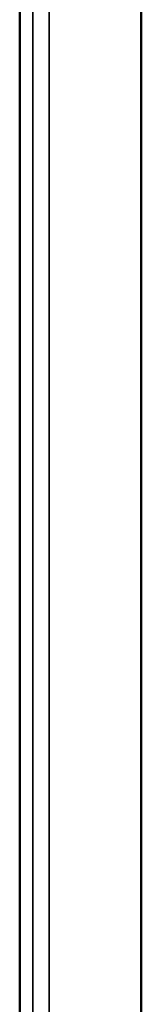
# Model space of a CAD drawing. Header units: inches. Extents: x 0 to 136, y 2 to 86.
# Tile 85 of 160: x 75.243 to 76.084, y 46.21 to 53.016. Entities that reach past the tile are written whole.
import ezdxf

# ---------------------------------------------------------------- set-up
doc = ezdxf.new("R2010")
doc.units = ezdxf.units.IN
doc.header["$LTSCALE"] = 4
doc.header["$MEASUREMENT"] = 0
doc.layers.add('Visible (ANSI)', color=7, linetype='Continuous', lineweight=50)
doc.layers.add('Visible Narrow (ANSI)', color=7, linetype='Continuous', lineweight=35)

msp = doc.modelspace()

# ---------------------------------------------------------------- linework, layer by layer
at = {"layer": 'Visible (ANSI)'}
for p, q in [((76.0842, 20.6763), (76.0842, 68.9262)), ((75.243, 68.2419), (75.243, 46.1398))]:
    msp.add_line(p, q, dxfattribs=at)
at = {"layer": 'Visible Narrow (ANSI)'}
for p, q in [((75.3337, 20.7156), (75.3337, 68.8868)), ((75.4476, 68.9262), (75.4476, 20.6763)), ((75.243, 68.2419), (75.243, 46.1398))]:
    msp.add_line(p, q, dxfattribs=at)

doc.saveas('drawing.dxf')
